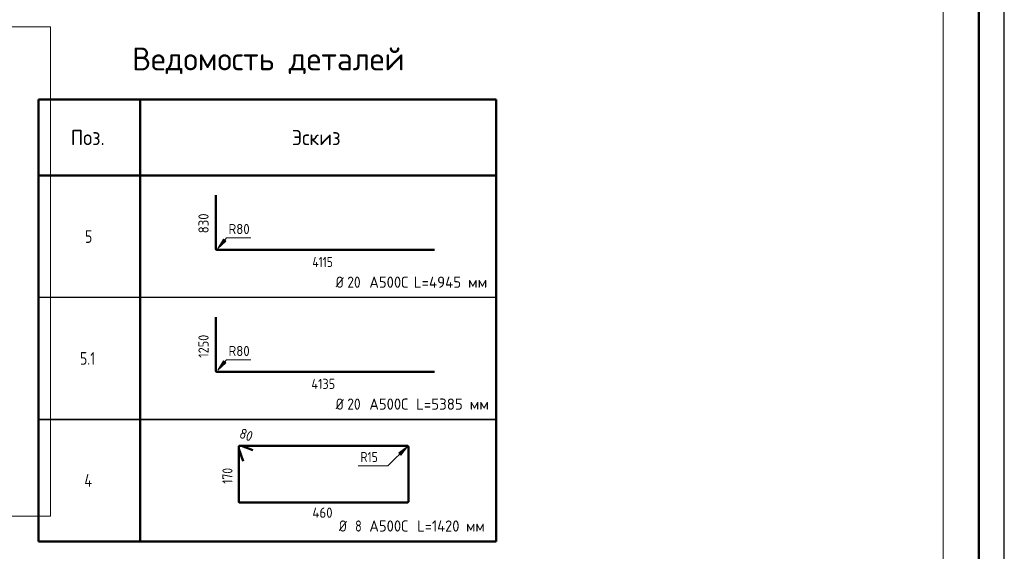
# Model space of a CAD drawing. Header units: millimetres. Extents: x -12 to 50400, y 0 to 35640.
# Tile 9 of 10: x 27153 to 50400, y 11033 to 23593. Entities that reach past the tile are written whole.
import ezdxf

# ---------------------------------------------------------------- set-up
doc = ezdxf.new("R2010")
doc.units = ezdxf.units.MM
doc.layers.add('Standard', color=7, linetype='Continuous', lineweight=25)
doc.layers.add('ДОП Верх по Х', color=7, linetype='Continuous', lineweight=25)
doc.styles.add('ISOCPEUR', font='txt')

msp = doc.modelspace()

# ---------------------------------------------------------------- hatches: boundary and pattern name
at = {"layer": 'Standard', "linetype": 'Continuous', "lineweight": 13, "transparency": 33554687}
for points in [[(31962, 18410), (31831, 18191), (32018, 18364)], [(31962, 15530), (31831, 15311), (32018, 15484)], [(36153, 13308), (36306, 13512), (36102, 13359)]]:
    msp.add_hatch(color=7, dxfattribs=at).paths.add_polyline_path(points)

# ---------------------------------------------------------------- linework, layer by layer
at = {"layer": 'Standard', "color": 7, "linetype": 'Continuous', "lineweight": 50, "transparency": 33554687}
for p, q in [((27600, 21709), (38400, 21709)), ((27600, 11269), (27600, 21709)), ((30000, 11269), (30000, 21709)), ((38400, 14149), (38400, 21709)), ((38400, 11269), (38400, 21709)), ((38400, 19909), (27600, 19909)), ((27600, 11269), (38400, 11269))]:
    msp.add_line(p, q, dxfattribs=at)
at = {"layer": 'Standard', "color": 7, "linetype": 'Continuous', "lineweight": 13, "transparency": 33554687}
for p, q in [((31962, 18410), (31831, 18191)), ((32018, 18364), (31962, 18410)), ((31990, 18387), (32001, 18401)), ((31831, 18191), (32018, 18364)), ((31831, 18191), (31831, 18191)), ((31831, 18191), (31831, 18191)), ((31831, 18191), (31831, 18191)), ((31962, 15530), (31831, 15311)), ((31831, 15311), (32018, 15484)), ((32018, 15484), (31962, 15530)), ((31990, 15507), (32001, 15521)), ((31831, 15311), (31831, 15311)), ((31831, 15311), (31831, 15311)), ((31831, 15311), (31831, 15311)), ((36306, 13512), (36102, 13359)), ((36153, 13308), (36306, 13512)), ((36306, 13512), (36306, 13512)), ((36306, 13512), (36306, 13512)), ((36306, 13512), (36306, 13512)), ((36102, 13359), (36153, 13308)), ((36128, 13334), (36115, 13321))]:
    msp.add_line(p, q, dxfattribs=at)
at = {"layer": 'Standard', "color": 7, "linetype": 'Continuous', "lineweight": -3, "transparency": 33554687}
for p, q in [((38400, 17029), (27600, 17029)), ((38400, 14149), (27600, 14149)), ((27600, 14149), (38400, 14149))]:
    msp.add_line(p, q, dxfattribs=at)
at = {"layer": 'Standard', "color": 7, "linetype": 'Continuous', "lineweight": 13, "transparency": 33554687}
for points in [[(-12, 0), (48960, 0), (48960, 35640)], [(50400, 35640), (0, 35640), (0, 0), (50400, 0), (50400, 35640)], [(27880, 23426), (16628, 23426), (16628, 11864), (27880, 11864), (27880, 23426)], [(32611, 18439), (32032, 18439), (31831, 18191)], [(32611, 15559), (32032, 15559), (31831, 15311)], [(35147, 13053), (35847, 13053), (36306, 13512)]]:
    msp.add_lwpolyline(points, dxfattribs=at)
at = {"layer": 'Standard', "color": 7, "linetype": 'Continuous', "lineweight": 25, "transparency": 33554687}
msp.add_lwpolyline([(0, 0), (50400, 0), (50400, 35640), (0, 35640), (0, 0)], close=True, dxfattribs=at)
at = {"layer": 'Standard', "color": 7, "linetype": 'Continuous', "lineweight": 50, "transparency": 33554687}
msp.add_lwpolyline([(2400, 35040), (49800, 35040), (49800, 600), (2400, 600), (2400, 35040)], close=True, dxfattribs=at)
at = {"layer": 'ДОП Верх по Х', "color": 7, "linetype": 'Continuous', "lineweight": 50, "transparency": 33554687}
for p, q in [((31781, 18182), (31781, 19444)), ((36948, 18153), (31810, 18153)), ((31781, 15302), (31781, 16564)), ((36948, 15273), (31810, 15273)), ((32325, 13512), (32325, 12200)), ((32325, 13512), (32325, 13460)), ((32388, 13524), (32337, 13524)), ((36317, 13524), (32337, 13524)), ((32661, 13425), (32393, 13523)), ((36329, 12200), (36329, 13512)), ((32326, 13456), (32433, 13163)), ((32337, 12189), (36317, 12189))]:
    msp.add_line(p, q, dxfattribs=at)
for centre, radius, start, end in [((31810, 18182), 29.7, 180, 270), ((31810, 15302), 29.7, 180, 270), ((32337, 13512), 11.8, 90, 180), ((32337, 13512), 11.8, 90, 180), ((32388, 13512), 11.8, 70, 90), ((36317, 13512), 11.5, 0, 90), ((32337, 13460), 11.8, 180, 200), ((32337, 12200), 11.5, 180, 270), ((36317, 12200), 11.5, 270, 0)]:
    msp.add_arc(centre, radius, start, end, dxfattribs=at)

# ---------------------------------------------------------------- texts
at = {"layer": 'Standard', "color": 7, "linetype": 'Continuous', "lineweight": 50, "transparency": 33554687, "insert": (29809, 22309), "char_height": 540, "width": 6957.97, "attachment_point": 7, "style": 'ISOCPEUR'}
msp.add_mtext('\\W0.98;Ведомость деталей', dxfattribs=at)
at = {"layer": 'Standard', "color": 7, "linetype": 'Continuous', "lineweight": 25, "transparency": 33554687, "attachment_point": 7, "style": 'ISOCPEUR'}
for s, insert, char_height, width in [('\\W0.92;Поз.', (28359, 20629), 360, 1047.58), ('\\W0.94;Эскиз', (33579, 20629), 360, 1411.34), ('\\W0.78;5', (28695, 18319), 300, 326.39), ('\\W0.83;Ø', (34615, 17259), 264, 374), ('\\W0.87;20', (34888, 17259), 264, 484.71), ('\\W0.95;А500С', (35408, 17259), 264, 1101.31), ('\\W0.97;L=4945 мм', (36458, 17259), 264, 1869.53), ('\\W0.79;5.1', (28575, 15439), 300, 568.07), ('\\W0.83;Ø', (34615, 14379), 264, 374), ('\\W0.87;20', (34888, 14379), 264, 484.71), ('\\W0.95;А500С', (35408, 14379), 264, 1101.31), ('\\W0.97;L=5385 мм', (36511, 14379), 264, 1816.51), ('\\W0.80;4', (28680, 12559), 300, 359.84), ('\\W0.83;Ø', (34688, 11499), 264, 374), ('\\W0.78;8', (35073, 11499), 264, 287.23), ('\\W0.95;А500С', (35408, 11499), 264, 1101.31), ('\\W0.94;L=1420 мм', (36538, 11499), 264, 1786.43)]:
    msp.add_mtext(s, dxfattribs=dict(at, insert=insert, char_height=char_height, width=width))
at = {"layer": 'Standard', "color": 7, "linetype": 'Continuous', "lineweight": 18, "transparency": 33554687, "char_height": 240, "attachment_point": 7, "style": 'ISOCPEUR'}
for s, insert, width in [('\\W0.92;R80', (32083, 18527), 637.57), ('\\W0.92;R80', (32083, 15647), 637.57), ('\\W0.83;R15', (35199, 13141), 579.73)]:
    msp.add_mtext(s, dxfattribs=dict(at, insert=insert, width=width))
at = {"layer": 'ДОП Верх по Х', "color": 7, "linetype": 'Continuous', "lineweight": 18, "transparency": 33554687, "char_height": 240, "attachment_point": 7, "style": 'ISOCPEUR'}
for s, insert, width, rotation in [('\\W0.91;830', (31613, 18547), 613.07, 90), ('\\W0.87;1250', (31613, 15607), 727.54, 90), ('\\W0.87;80', (32320, 13724), 440.66, 340), ('\\W0.83;170', (32179, 12628), 554.81, 90)]:
    msp.add_mtext(s, dxfattribs=dict(at, insert=insert, width=width, rotation=rotation))
for s, insert, width in [('\\W0.81;4115', (34064, 17749), 696.52), ('\\W0.87;4135', (34040, 14869), 752.1), ('\\W0.92;460', (34063, 11826), 637.57)]:
    msp.add_mtext(s, dxfattribs=dict(at, insert=insert, width=width))

doc.saveas('drawing.dxf')
